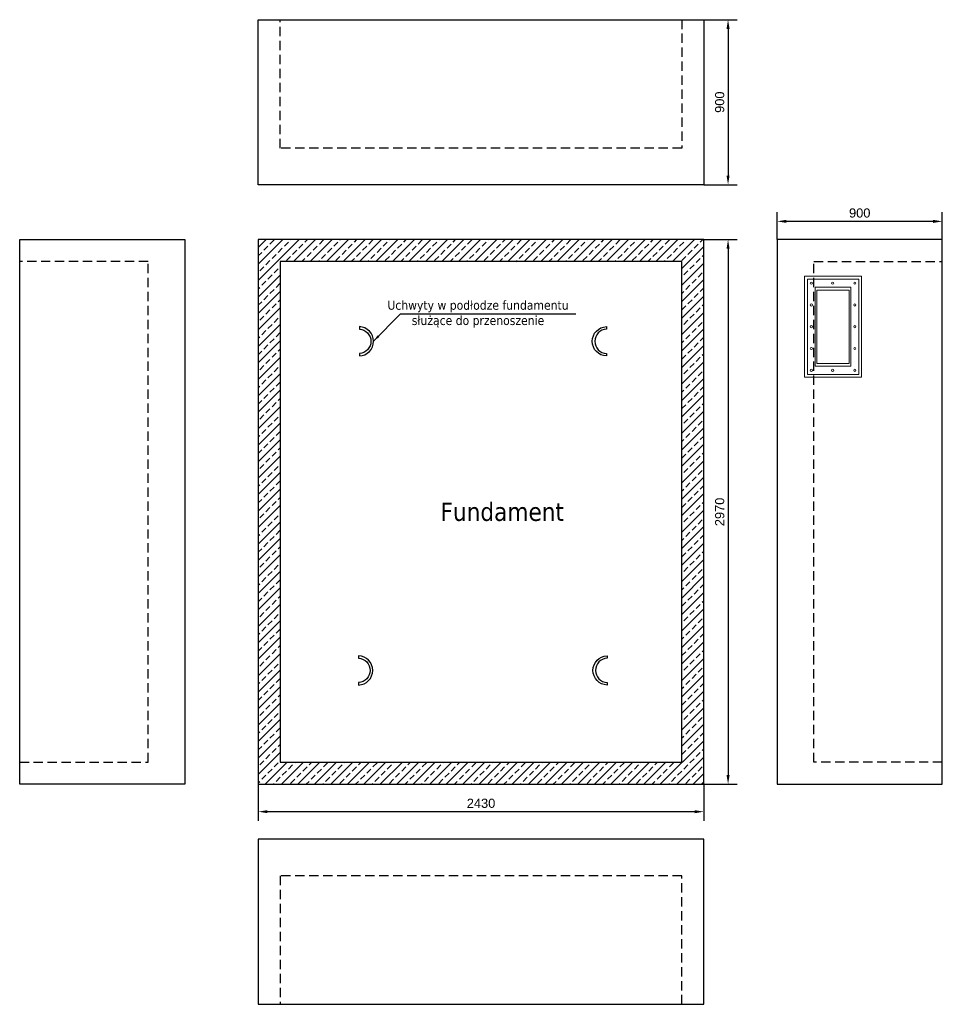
# Model space of a CAD drawing. Header units: millimetres. Extents: x 11359 to 209982, y 9392 to 44475.
# Tile 8 of 32: x 103306 to 108337, y 32670 to 38040. Entities that reach past the tile are written whole.
import ezdxf

# ---------------------------------------------------------------- set-up
doc = ezdxf.new("R2010")
doc.units = ezdxf.units.MM
doc.linetypes.add('DASHED', pattern=[19.05, 12.7, -6.35])
for name, color, linetype in [('Aparatura', 7, 'Continuous'), ('Obudowa', 7, 'Continuous'), ('WYMIARY', 252, 'Continuous')]:
    doc.layers.add(name, color=color, linetype=linetype)
doc.layers.add('Warstwa1', color=7, linetype='Continuous', lineweight=0)
doc.styles.add('CP_TXT', font='ROMANS.SHX')
doc.styles.get("Standard").update_dxf_attribs({"font": 'arial.ttf'})
doc.dimstyles.new('Manfred', dxfattribs={"dimtxt": 70, "dimasz": 90, "dimexe": 50, "dimexo": 0, "dimgap": 20, "dimtad": 1, "dimtoh": 1, "dimdec": 0, "dimzin": 0, "dimdsep": 46, "dimtxsty": 'Standard', "dimcen": 0.09, "dimclrd": 256, "dimclre": 256, "dimclrt": 256, "dimadec": 0, "dimazin": 0, "dimtfac": 1, "dimtdec": 4, "dimtofl": 0, "dimtmove": 0, "dimatfit": 3, "dimfxl": 1, "dimtolj": 1, "dimtzin": 0, "dimarcsym": 0})
doc.dimstyles.get("Standard").update_dxf_attribs({"dimtxt": 0.18, "dimasz": 0.18, "dimexe": 0.18, "dimexo": 0.0625, "dimgap": 0.09, "dimtad": 0, "dimtih": 1, "dimtoh": 1, "dimdec": 4, "dimzin": 0, "dimdsep": 46, "dimtxsty": 'CP_TXT', "dimcen": 0.09, "dimadec": 0, "dimazin": 0, "dimtfac": 1, "dimtdec": 4, "dimtofl": 0, "dimtmove": 0, "dimatfit": 3, "dimfxl": 1, "dimtolj": 1, "dimtzin": 0, "dimarcsym": 0})

# ---------------------------------------------------------------- blocks, each defined once
blk = doc.blocks.new('*D178')
at = {"layer": 'Defpoints', "color": 0, "transparency": 16777216}
for p in [(104607, 33870.3), (107037, 33870.3), (104607, 33720.6)]:
    blk.add_point(p, dxfattribs=at)
at = {"layer": 'WYMIARY', "lineweight": -2, "transparency": 16777216}
for p, q in [((104607, 33870.3), (104607, 33670.6)), ((107037, 33870.3), (107037, 33670.6)), ((106987, 33720.6), (104657, 33720.6))]:
    blk.add_line(p, q, dxfattribs=at)
at = {"layer": 'WYMIARY', "transparency": 16777216}
for points in [[(104657, 33728.9), (104657, 33712.3), (104607, 33720.6)], [(106987, 33728.9), (106987, 33712.3), (107037, 33720.6)]]:
    blk.add_solid(points, dxfattribs=at)
at = {"layer": 'WYMIARY', "color": 1, "transparency": 16777216, "insert": (105822, 33766.1), "char_height": 50, "attachment_point": 5}
blk.add_mtext('\\A1;2430', dxfattribs=at)
blk = doc.blocks.new('*D179')
at = {"layer": 'Defpoints', "color": 0, "transparency": 16777216}
for p in [(107037, 36840.3), (107037, 33870.3), (107168.9, 33870.3)]:
    blk.add_point(p, dxfattribs=at)
at = {"layer": 'WYMIARY', "lineweight": -2, "transparency": 16777216}
for p, q in [((107037, 36840.3), (107218.9, 36840.3)), ((107168.9, 36790.3), (107168.9, 33920.3)), ((107037, 33870.3), (107218.9, 33870.3))]:
    blk.add_line(p, q, dxfattribs=at)
at = {"layer": 'WYMIARY', "transparency": 16777216}
for points in [[(107160.6, 36790.3), (107177.2, 36790.3), (107168.9, 36840.3)], [(107160.6, 33920.3), (107177.2, 33920.3), (107168.9, 33870.3)]]:
    blk.add_solid(points, dxfattribs=at)
at = {"layer": 'WYMIARY', "color": 1, "transparency": 16777216, "insert": (107123.4, 35355.3), "char_height": 50, "attachment_point": 5, "rotation": 90}
blk.add_mtext('\\A1;2970', dxfattribs=at)
blk = doc.blocks.new('*D180')
at = {"layer": 'Defpoints', "color": 0, "transparency": 16777216}
for p in [(107037, 38039.6), (107037, 37139.8), (107168.9, 37139.8)]:
    blk.add_point(p, dxfattribs=at)
at = {"layer": 'WYMIARY', "lineweight": -2, "transparency": 16777216}
for p, q in [((107037, 38039.6), (107218.9, 38039.6)), ((107168.9, 37989.6), (107168.9, 37189.8)), ((107037, 37139.8), (107218.9, 37139.8))]:
    blk.add_line(p, q, dxfattribs=at)
at = {"layer": 'WYMIARY', "transparency": 16777216}
for points in [[(107160.6, 37989.6), (107177.2, 37989.6), (107168.9, 38039.6)], [(107160.6, 37189.8), (107177.2, 37189.8), (107168.9, 37139.8)]]:
    blk.add_solid(points, dxfattribs=at)
at = {"layer": 'WYMIARY', "color": 1, "transparency": 16777216, "insert": (107123.4, 37589.7), "char_height": 50, "attachment_point": 5, "rotation": 90}
blk.add_mtext('\\A1;900', dxfattribs=at)
blk = doc.blocks.new('*D181')
at = {"layer": 'Defpoints', "color": 0, "transparency": 16777216}
for p in [(107436.5, 36939.7), (107436.5, 36840.3), (108337, 36840.3)]:
    blk.add_point(p, dxfattribs=at)
at = {"layer": 'WYMIARY', "lineweight": -2, "transparency": 16777216}
for p, q in [((107436.5, 36840.3), (107436.5, 36989.7)), ((108337, 36840.3), (108337, 36989.7)), ((108287, 36939.7), (107486.5, 36939.7))]:
    blk.add_line(p, q, dxfattribs=at)
at = {"layer": 'WYMIARY', "transparency": 16777216}
for points in [[(107486.5, 36948), (107486.5, 36931.4), (107436.5, 36939.7)], [(108287, 36948), (108287, 36931.4), (108337, 36939.7)]]:
    blk.add_solid(points, dxfattribs=at)
at = {"layer": 'WYMIARY', "color": 1, "transparency": 16777216, "insert": (107886.8, 36985.2), "char_height": 50, "attachment_point": 5}
blk.add_mtext('\\A1;900', dxfattribs=at)
blk = doc.blocks.new('przepust w fundamencie')
at = {"layer": 'Warstwa1'}
for p, q in [((0, 0), (0, -310)), ((550, 0), (0, 0)), ((550, -310), (550, 0)), ((535, -15), (15, -15)), ((15, -15), (15, -295)), ((535, -15), (535, -295)), ((60, -58), (490, -58)), ((60, -253), (60, -58)), ((60, -58), (75, -58)), ((475, -68), (75, -68)), ((75, -68), (75, -243)), ((475, -243), (475, -68)), ((490, -253), (490, -58)), ((490, -58), (490, -68)), ((60, -253), (60, -243)), ((490, -253), (60, -253)), ((75, -243), (475, -243)), ((490, -253), (475, -253)), ((535, -295), (535, -253)), ((0, -310), (550, -310)), ((15, -295), (535, -295)), ((535, -295), (510, -295))]:
    blk.add_line(p, q, dxfattribs=at)
for centre in [(37.5, -36.5), (156.5, -36.5), (275, -36.5), (394, -36.5), (512.5, -36.5), (37.5, -157.2), (512.5, -157.2), (37.5, -274), (156.5, -274), (275, -274), (394, -274), (512.5, -274)]:
    blk.add_circle(centre, 6, dxfattribs=at)

msp = doc.modelspace()

# ---------------------------------------------------------------- hatches: boundary and pattern name
at = {"layer": 'Aparatura', "lineweight": -2}
h = msp.add_hatch(dxfattribs=at)
h.set_pattern_fill('ANSI33', color=256, scale=10, style=0)
h.set_pattern_definition([(45, (-16416.496, -2506.614), (-44.90128, 44.90128), []), (45, (-16371.595, -2506.614), (-44.90128, 44.90128), [31.75, -15.875])])
h.paths.add_polyline_path([(107037, 36840.3), (104607, 36840.3), (104607, 33870.3), (107037, 33870.3)])
h.paths.add_polyline_path([(106917, 36720.3), (104727, 36720.3), (104727, 33990.3), (106917, 33990.3)], flags=16)

# ---------------------------------------------------------------- linework, layer by layer
at = {"layer": 'Obudowa', "color": 7, "linetype": 'Continuous'}
for points in [[(107037, 37139.8), (104607, 37139.8), (104607, 38039.6), (107037, 38039.6)], [(107037, 33569.8), (104607, 33569.8), (104607, 32670.1), (107037, 32670.1)]]:
    msp.add_lwpolyline(points, close=True, dxfattribs=at)
at = {"layer": 'Obudowa', "linetype": 'DASHED', "ltscale": 4}
for points in [[(106917, 38039.6), (106917, 37339.8), (106917, 37339.8), (106917, 37339.8), (106917, 37339.8), (106917, 37339.8), (104727, 37339.8), (104727, 38039.6)], [(103306.4, 33990.3), (104006.9, 33990.3), (104006.9, 36720.3), (103306.4, 36720.3)], [(108337, 33990.3), (107636.5, 33990.3), (107636.5, 36720.3), (108337, 36720.3)], [(106917, 32670.1), (106917, 33369.9), (106917, 33369.9), (106917, 33369.9), (106917, 33369.9), (106917, 33369.9), (104727, 33369.9), (104727, 32670.1)]]:
    msp.add_lwpolyline(points, dxfattribs=at)
at = {"layer": 'Obudowa'}
for points in [[(103306.4, 36840.3), (104206.9, 36840.3), (104206.9, 33870.3), (103306.4, 33870.3)], [(107037, 36840.3), (104607, 36840.3), (104607, 33870.3), (107037, 33870.3)], [(108337, 36840.3), (107436.5, 36840.3), (107436.5, 33870.3), (108337, 33870.3)], [(106917, 36720.3), (104727, 36720.3), (104727, 33990.3), (106917, 33990.3)]]:
    msp.add_lwpolyline(points, close=True, dxfattribs=at)
at = {"layer": 'Obudowa', "ltscale": 2}
msp.add_lwpolyline([(106338.7, 36434.1), (106338.7, 36434.1), (105380.3, 36434.1)], dxfattribs=at)
for points in [[(105158.4, 36351.8, -0.955308), (105158.4, 36219.5), (105158.4, 36205.7, 0.962872), (105158.4, 36365.6)], [(106505.4, 36351.8, 0.955308), (106505.4, 36219.5), (106505.4, 36205.7, -0.962872), (106505.4, 36365.6)], [(105154.5, 34557.3, -0.955308), (105154.5, 34425), (105154.5, 34411.2, 0.962872), (105154.5, 34571.1)], [(106509.2, 34557.3, 0.955308), (106509.2, 34425), (106509.2, 34411.2, -0.962872), (106509.2, 34571.1)]]:
    msp.add_lwpolyline(points, format="xyb", close=True, dxfattribs=at)

# ---------------------------------------------------------------- block references
at = {"layer": 'Obudowa', "color": 251, "rotation": 270}
msp.add_blockref('przepust w fundamencie', (107896.5, 36640.3), dxfattribs=at)

# ---------------------------------------------------------------- texts
at = {"layer": 'Obudowa', "color": 7, "linetype": 'Continuous', "attachment_point": 5}
for s, insert, char_height in [('{\\fTahoma|b0|i0|c238|p32;Uchwyty w podłodze fundamentu \\Psłużące do przenoszenie}', (105805.5, 36434.1), 50), ('{\\fTahoma|b0|i0|c238|p32;Fundament}', (105937.6, 35355.3), 100)]:
    msp.add_mtext(s, dxfattribs=dict(at, insert=insert, char_height=char_height))

# ---------------------------------------------------------------- dimensions: what is measured, and where the dimension line sits
at = {"layer": 'WYMIARY'}
for base, p1, p2, angle, picture, middle in [((107168.9, 37139.8), (107037, 38039.6), (107037, 37139.8), 90, '*D180', (107123.4, 37589.7)), ((107168.9, 33870.3), (107037, 36840.3), (107037, 33870.3), 90, '*D179', (107123.4, 35355.3)), ((104607, 33720.6), (107037, 33870.3), (104607, 33870.3), 180, '*D178', (105822, 33766.1))]:
    dim = msp.add_linear_dim(base=base, p1=p1, p2=p2, angle=angle, dimstyle='Manfred', override={"dimtxt": 50, "dimasz": 50, "dimclrt": 1}, dxfattribs=at)
    dim.commit()
    dim.dimension.update_dxf_attribs({"geometry": picture, "text_midpoint": middle})
dim = msp.add_linear_dim(base=(107436.5492, 36939.7017), p1=(108337.0472, 36840.2836), p2=(107436.5492, 36840.2836), angle=180, dimstyle='Manfred', override={"dimtxt": 50, "dimasz": 50, "dimclrt": 1}, dxfattribs=at)
dim.commit()
dim.dimension.update_dxf_attribs({"geometry": '*D181', "text_midpoint": (107886.7982, 36939.7017), "dimtype": 160})

# ---------------------------------------------------------------- leaders
at = {"layer": 'Obudowa', "ltscale": 2}
msp.add_leader([(105235.3, 36285.6), (105380.3, 36434.1)], dimstyle='Standard', override={"dimtxt": 1.5, "dimasz": 40}, dxfattribs=at)

doc.saveas('drawing.dxf')
